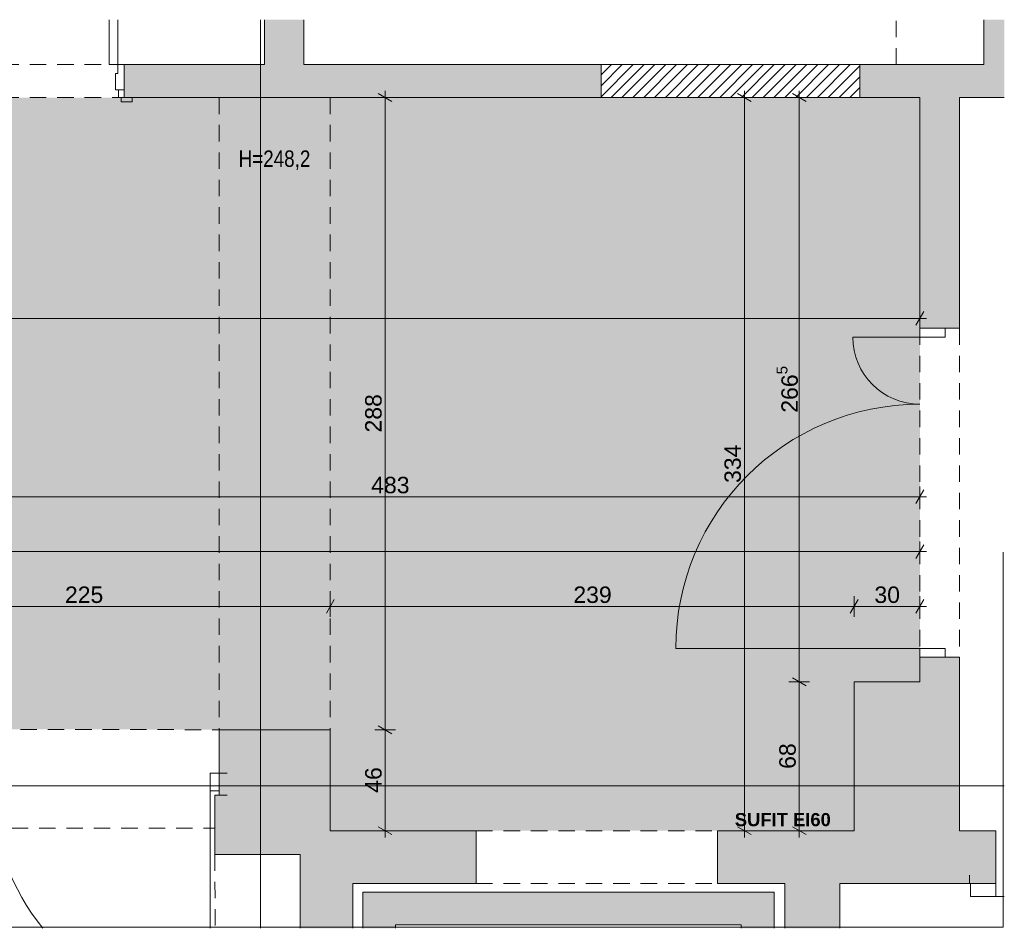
# Paper-space layout 'A-56 UKŁAD SUFITÓW PODWIESZONYCH' of a CAD drawing. Header units: millimetres. Extents: x 0 to 800, y 0 to 594.
# Tile 4 of 27: x 165 to 255, y 118 to 201. Entities that reach past the tile are written whole.
import ezdxf
from ezdxf.xclip import XClip

# ---------------------------------------------------------------- set-up
doc = ezdxf.new("R2010")
doc.units = ezdxf.units.MM
doc.header["$MEASUREMENT"] = 0
doc.header["$XCLIPFRAME"] = 0
for name, pattern in [('DASHDOTX2', [1000, 500, -250, 0, -250]), ('Przer. długie kreski', [2.5, 1.5, -1]), ('PRZERYWANA_DU_A', [550, 350, -200])]:
    doc.linetypes.add(name, pattern=pattern)
for name, color, linetype, lineweight, true_color in [('A_konstrukcja_Nr_pióra__10', 7, 'Continuous', 13, 0x4b4b4b), ('A_konstrukcja_Nr_pióra__4', 7, 'Continuous', 18, 0x4b4b4b), ('A_osie_Nr_pióra__16', 7, 'Continuous', 5, 0x0f0f0f), ('A_sufity projektowane opisy_Nr_pióra__19', 7, 'Continuous', 5, 0x191919), ('A_sufity projektowane opisy_Nr_pióra__8', 7, 'Continuous', 13, 0x4c4c4c), ('A_ściany_Nr_pióra__10', 7, 'Continuous', 13, 0x4b4b4b)]:
    doc.layers.add(name, color=color, linetype=linetype, lineweight=lineweight, true_color=true_color)
for name, color, linetype in [('A_sufity projektowane', 7, 'Continuous'), ('A_winda', 7, 'Continuous'), ('A_ściany', 7, 'Continuous'), ('A_ściany proj', 7, 'Continuous')]:
    doc.layers.add(name, color=color, linetype=linetype)
for name, color, linetype, lineweight in [('A_sufity projektowane wymiary_Nr_pióra__1', 7, 'Continuous', 20), ('A_sufity projektowane wymiary_Nr_pióra__2', 8, 'Continuous', 13), ('A_winda_Nr_pióra__1', 7, 'Continuous', 20), ('A_ściany proj_Nr_pióra__1', 7, 'Continuous', 20), ('A_ściany_Nr_pióra__1', 7, 'Continuous', 20), ('Drzwi Archicad_Nr_pióra__1', 7, 'Continuous', 20), ('Drzwi Archicad_Nr_pióra__3', 252, 'Continuous', 13)]:
    doc.layers.add(name, color=color, linetype=linetype, lineweight=lineweight)
doc.styles.add('STYL_AUTOMATYCZNY_1', font='arial.ttf')
doc.styles.add('STYL_AUTOMATYCZNY_2', font='ARIALN.TTF')
doc.styles.add('STYL_AUTOMATYCZNY_3', font='arial.ttf')
doc.styles.add('STYL_AUTOMATYCZNY_4', font='arial.ttf')

# ---------------------------------------------------------------- blocks, each defined once
blk = doc.blocks.new('Rysunek_11_11', base_point=(-3231.304, -758.68))
at = {"layer": 'A_sufity projektowane', "linetype": 'Continuous', "lineweight": 0, "true_color": 0x4b4b4b}
h = blk.add_hatch(dxfattribs=at)
h.set_pattern_fill('do_wyburzenia_000b', color=251, style=0, pattern_type=2)
h.set_pattern_definition([(0, (148.473, 145.99256), (0, 0.75), [0, -0.75])])
h.paths.add_polyline_path([(54.146, 143.83), (148.68, 143.83), (148.68, 136.65), (193.64, 136.59), (193.64, 127.387), (241.4, 127.387), (241.4, 140.95), (247.4, 140.95), (247.4, 194.23), (59.686, 194.23), (59.686, 179.09), (54.146, 179.09)])
at = {"layer": 'A_winda', "linetype": 'Continuous', "lineweight": 0, "true_color": 0xfdfdfd}
blk.add_hatch(color=7, dxfattribs=at).paths.add_polyline_path([(234.1, 121.79), (196.6, 121.79), (196.6, 118.487), (199.6, 118.487), (199.6, 118.79), (231.1, 118.79), (231.1, 118.487), (234.1, 118.487)])
at = {"layer": 'A_ściany', "linetype": 'Continuous', "lineweight": 0, "true_color": 0x000000}
for points in [[(187.641, 201.33), (187.641, 197.23), (191.241, 197.23), (191.241, 201.33)], [(253.24, 197.23), (255.1, 195.68), (255.1, 201.33), (253.24, 201.33)], [(218.34, 197.23), (174.84, 197.23), (174.84, 194.23), (218.34, 194.23)], [(241.94, 194.23), (255.1, 194.23), (255.1, 195.68), (253.24, 197.23), (241.94, 197.23)], [(247.4, 194.23), (247.4, 173.19), (251, 173.19), (251, 194.23)], [(247.4, 140.95), (251, 140.95), (251, 143.21), (247.4, 143.21)], [(241.4, 140.95), (241.4, 127.387), (251, 127.387), (251, 140.95)], [(183.5, 136.59), (183.5, 130.628), (183.1, 130.628), (183.1, 125.229), (190.9, 125.229), (190.9, 121.567), (195.7, 121.567), (195.7, 122.587), (196.419, 122.587), (196.419, 127.387), (193.64, 127.387), (193.64, 136.59)], [(196.419, 127.387), (196.419, 122.587), (206.94, 122.587), (206.94, 127.387)], [(254.33, 127.387), (228.94, 127.387), (228.94, 122.587), (251.93, 122.587)], [(254.33, 127.387), (251.93, 122.587), (254.33, 122.587)], [(240.1, 122.587), (235.1, 122.587), (235.1, 118.487), (240.1, 118.487)], [(195.7, 121.567), (190.9, 121.567), (190.9, 118.487), (195.7, 118.487)]]:
    blk.add_hatch(color=18, dxfattribs=at).paths.add_polyline_path(points)
at = {"layer": 'A_ściany proj', "linetype": 'Continuous', "lineweight": 0, "true_color": 0x000000}
h = blk.add_hatch(dxfattribs=at)
h.set_pattern_fill('bloczki_ceramiczne_000b', color=18, style=0, pattern_type=2)
h.set_pattern_definition([(45, (-3231.3042, -758.6796), (-0.49497475, 0.49497475), [])])
h.paths.add_polyline_path([(241.94, 197.23), (218.34, 197.23), (218.34, 194.23), (241.94, 194.23)])
at = {"layer": 'A_konstrukcja_Nr_pióra__10', "color": 251, "linetype": 'Przer. długie kreski', "lineweight": 13, "true_color": 0x4b4b4b}
for p, q in [((183.5, 194.23), (183.5, 136.59)), ((193.64, 194.23), (193.64, 136.59)), ((183.1, 125.229), (183.145, 118.487))]:
    blk.add_line(p, q, dxfattribs=at)
at = {"layer": 'A_osie_Nr_pióra__16', "color": 250, "linetype": 'DASHDOTX2', "lineweight": 5, "true_color": 0x0f0f0f}
for p, q in [((187.29, 201.33), (187.29, 118.487)), ((255.1, 131.47), (58.681, 131.47))]:
    blk.add_line(p, q, dxfattribs=at)
at = {"layer": 'A_sufity projektowane opisy_Nr_pióra__19', "color": 250, "linetype": 'PRZERYWANA_DU_A', "lineweight": 5, "true_color": 0x191919, "flags": 128}
blk.add_lwpolyline([(255, 118.587), (45.546, 118.587), (45.546, 201.23), (255, 201.23)], close=True, dxfattribs=at)
at = {"layer": 'A_sufity projektowane wymiary_Nr_pióra__1', "color": 7, "linetype": 'Continuous', "lineweight": 20}
for p, q in [((199.265, 193.869), (198.015, 194.591)), ((232.025, 193.869), (230.775, 194.591)), ((237.025, 193.869), (235.775, 194.591)), ((247.039, 173.465), (247.761, 174.715)), ((247.039, 157.205), (247.761, 158.455)), ((247.039, 152.205), (247.761, 153.455)), ((194.001, 148.455), (193.279, 147.205)), ((241.761, 148.455), (241.039, 147.205)), ((247.039, 147.205), (247.761, 148.455)), ((235.775, 141.311), (237.025, 140.589)), ((198.015, 136.951), (199.265, 136.229)), ((198.015, 127.748), (199.265, 127.026)), ((230.775, 127.748), (232.025, 127.026)), ((235.775, 127.748), (237.025, 127.026))]:
    blk.add_line(p, q, dxfattribs=at)
at = {"layer": 'A_sufity projektowane wymiary_Nr_pióra__2', "color": 8, "linetype": 'Continuous', "lineweight": 13}
for p, q in [((198.64, 194.23), (198.64, 194.841)), ((231.4, 194.23), (231.4, 194.841)), ((236.4, 194.23), (236.4, 194.841)), ((199.578, 194.23), (197.703, 194.23)), ((198.64, 136.59), (198.64, 194.23)), ((232.338, 194.23), (230.463, 194.23)), ((231.4, 127.387), (231.4, 194.23)), ((237.338, 194.23), (235.463, 194.23)), ((236.4, 140.95), (236.4, 194.23)), ((247.4, 173.153), (247.4, 175.028)), ((59.686, 174.09), (247.4, 174.09)), ((247.4, 174.09), (248.011, 174.09)), ((247.4, 156.893), (247.4, 158.768)), ((150.773, 157.83), (247.4, 157.83)), ((247.4, 157.83), (248.011, 157.83)), ((247.4, 151.893), (247.4, 153.768)), ((54.146, 152.83), (247.4, 152.83)), ((247.4, 152.83), (248.011, 152.83)), ((193.64, 146.893), (193.64, 148.768)), ((241.4, 146.893), (241.4, 148.768)), ((247.4, 146.893), (247.4, 148.768)), ((148.68, 147.83), (193.64, 147.83)), ((193.64, 147.83), (241.4, 147.83)), ((241.4, 147.83), (247.4, 147.83)), ((247.4, 147.83), (248.011, 147.83)), ((237.338, 140.95), (235.463, 140.95)), ((236.4, 127.387), (236.4, 140.95)), ((199.578, 136.59), (197.703, 136.59)), ((198.64, 127.387), (198.64, 136.59)), ((199.578, 127.387), (197.703, 127.387)), ((198.64, 126.776), (198.64, 127.387)), ((232.338, 127.387), (230.463, 127.387)), ((231.4, 126.776), (231.4, 127.387)), ((237.338, 127.387), (235.463, 127.387)), ((236.4, 126.776), (236.4, 127.387))]:
    blk.add_line(p, q, dxfattribs=at)
at = {"layer": 'A_winda_Nr_pióra__1', "color": 7, "linetype": 'PRZERYWANA_DU_A', "lineweight": 20, "flags": 128}
for points in [[(196.6, 118.487), (196.6, 121.79), (234.1, 121.79), (234.1, 118.487)], [(199.6, 118.487), (199.6, 118.79), (231.1, 118.79), (231.1, 118.487)]]:
    blk.add_lwpolyline(points, dxfattribs=at)
at = {"layer": 'A_ściany proj_Nr_pióra__1', "color": 7, "linetype": 'Continuous', "lineweight": 20, "flags": 128}
for points in [[(241.94, 197.23), (218.34, 197.23)], [(218.34, 197.23), (218.34, 194.23)], [(241.94, 194.23), (241.94, 197.23)], [(218.34, 194.23), (241.94, 194.23)]]:
    blk.add_lwpolyline(points, dxfattribs=at)
at = {"layer": 'A_ściany_Nr_pióra__1', "color": 7, "linetype": 'Continuous', "lineweight": 20}
for p, q in [((174.84, 197.23), (174.84, 194.93)), ((174.84, 194.93), (174.84, 194.23)), ((174.84, 194.23), (175.58, 194.23)), ((247.4, 173.19), (247.4, 173.93)), ((251, 173.19), (251, 173.93)), ((247.4, 173.19), (249.7, 173.19)), ((249.7, 173.19), (251, 173.19)), ((247.4, 143.21), (247.4, 142.47)), ((247.4, 143.21), (249.7, 143.21)), ((249.7, 143.21), (251, 143.21)), ((251, 143.21), (251, 142.47)), ((183.5, 132.628), (184.24, 132.628)), ((183.5, 132.628), (183.5, 131.028)), ((183.5, 131.028), (183.5, 130.628)), ((183.5, 130.628), (184.24, 130.628)), ((206.94, 127.387), (206.94, 122.587)), ((228.94, 127.387), (228.94, 122.587)), ((251.93, 122.587), (251.93, 123.327)), ((254.33, 122.587), (254.33, 123.327)), ((252.03, 122.587), (251.93, 122.587)), ((254.33, 122.587), (252.03, 122.587))]:
    blk.add_line(p, q, dxfattribs=at)
at = {"layer": 'A_ściany_Nr_pióra__1', "color": 7, "linetype": 'Continuous', "lineweight": 20, "flags": 128}
for points in [[(187.641, 201.33), (187.641, 197.23)], [(191.241, 197.23), (191.241, 201.33)], [(253.24, 201.33), (253.24, 197.23)], [(187.641, 197.23), (174.84, 197.23)], [(218.34, 197.23), (191.241, 197.23)], [(218.34, 194.23), (218.34, 197.23)], [(253.24, 197.23), (241.94, 197.23)], [(241.94, 197.23), (241.94, 194.23)], [(174.84, 194.23), (218.34, 194.23)], [(241.94, 194.23), (247.4, 194.23)], [(247.4, 194.23), (247.4, 173.19)], [(251, 194.23), (255.1, 194.23)], [(251, 173.19), (251, 194.23)], [(247.4, 143.21), (247.4, 140.95)], [(251, 140.95), (251, 143.21)], [(241.4, 140.95), (241.4, 127.387)], [(247.4, 140.95), (241.4, 140.95)], [(251, 127.387), (251, 140.95)], [(183.5, 136.59), (183.5, 130.628)], [(193.64, 136.59), (183.5, 136.59)], [(193.64, 127.387), (193.64, 136.59)], [(183.5, 130.628), (183.1, 130.628)], [(183.1, 130.628), (183.1, 125.229)], [(196.419, 127.387), (193.64, 127.387)], [(206.94, 127.387), (196.419, 127.387)], [(241.4, 127.387), (228.94, 127.387)], [(254.33, 127.387), (251, 127.387)], [(254.33, 122.587), (254.33, 127.387)], [(183.1, 125.229), (190.9, 125.229)], [(190.9, 125.229), (190.9, 121.567)], [(195.7, 121.567), (195.7, 122.587)], [(195.7, 122.587), (196.419, 122.587)], [(196.419, 122.587), (206.94, 122.587)], [(228.94, 122.587), (235.1, 122.587)], [(235.1, 122.587), (235.1, 118.487)], [(240.1, 122.587), (251.93, 122.587)], [(240.1, 118.487), (240.1, 122.587)], [(190.9, 121.567), (190.9, 118.487)], [(195.7, 118.487), (195.7, 121.567)]]:
    blk.add_lwpolyline(points, dxfattribs=at)
at = {"layer": 'A_ściany_Nr_pióra__10', "color": 251, "linetype": 'Przer. długie kreski', "lineweight": 13, "true_color": 0x4b4b4b}
for p, q in [((245.24, 197.23), (245.24, 201.33)), ((247.4, 173.19), (247.4, 143.21)), ((251, 173.19), (251, 143.21)), ((152.88, 136.65), (183.5, 136.59)), ((154.58, 127.629), (183.1, 127.629)), ((206.94, 127.387), (228.94, 127.387)), ((206.94, 122.587), (228.94, 122.587))]:
    blk.add_line(p, q, dxfattribs=at)
at = {"layer": 'Drzwi Archicad_Nr_pióra__1', "color": 7, "linetype": 'Continuous', "lineweight": 20}
for p, q in [((247.4, 173.19), (247.4, 173.93)), ((247.4, 173.19), (247.4, 173.93)), ((251, 173.19), (251, 173.93)), ((251, 173.19), (251, 173.93)), ((247.4, 172.39), (241.28, 172.39)), ((247.4, 172.39), (247.4, 173.19)), ((247.4, 173.19), (249.7, 173.19)), ((247.4, 173.19), (249.7, 173.19)), ((247.4, 173.19), (249.7, 173.19)), ((249.7, 172.39), (247.4, 172.39)), ((249.7, 173.19), (249.7, 172.39)), ((249.7, 173.19), (251, 173.19)), ((249.7, 173.19), (251, 173.19)), ((247.4, 144.01), (225.14, 144.01)), ((247.4, 143.21), (247.4, 144.01)), ((247.4, 144.01), (249.7, 144.01)), ((249.7, 144.01), (249.7, 143.21)), ((249.7, 143.21), (247.4, 143.21)), ((247.4, 143.21), (249.7, 143.21)), ((247.4, 143.21), (249.7, 143.21)), ((247.4, 143.21), (247.4, 142.47)), ((247.4, 143.21), (247.4, 142.47)), ((249.7, 143.21), (251, 143.21)), ((249.7, 143.21), (251, 143.21)), ((251, 143.21), (251, 142.47)), ((251, 143.21), (251, 142.47)), ((182.7, 131.028), (182.7, 132.628)), ((182.7, 132.628), (183.5, 132.628)), ((183.5, 132.628), (183.5, 131.028)), ((183.5, 132.628), (183.5, 131.028)), ((183.5, 132.628), (183.5, 131.028)), ((183.5, 132.628), (184.24, 132.628)), ((183.5, 132.628), (184.24, 132.628)), ((183.5, 131.028), (182.7, 131.028)), ((182.7, 131.028), (182.7, 118.487)), ((183.5, 131.028), (183.5, 130.628)), ((183.5, 131.028), (183.5, 130.628)), ((183.5, 130.628), (184.24, 130.628)), ((183.5, 130.628), (184.24, 130.628)), ((206.94, 127.387), (206.94, 122.587)), ((228.94, 127.387), (228.94, 122.587)), ((251.93, 122.587), (251.93, 123.327)), ((251.93, 122.587), (251.93, 123.327)), ((254.33, 122.587), (254.33, 123.327)), ((254.33, 122.587), (254.33, 123.327)), ((252.03, 122.587), (251.93, 122.587)), ((252.03, 122.587), (251.93, 122.587)), ((252.03, 121.387), (252.03, 122.587)), ((252.03, 122.587), (254.33, 122.587)), ((254.33, 122.587), (252.03, 122.587)), ((254.33, 122.587), (252.03, 122.587)), ((254.33, 122.587), (254.33, 121.387)), ((254.33, 121.387), (252.03, 121.387)), ((254.33, 121.387), (255.1, 121.387))]:
    blk.add_line(p, q, dxfattribs=at)
for centre, radius, start, end in [((247.4, 172.39), 6.12, 180, 270), ((247.4, 144.01), 22.26, 90, 180), ((182.7, 131.028), 19.76, 180, 219.39775)]:
    blk.add_arc(centre, radius, start, end, dxfattribs=at)
at = {"layer": 'Drzwi Archicad_Nr_pióra__3', "color": 252, "linetype": 'Continuous', "lineweight": 13}
for p, q in [((173.48, 197.23), (173.48, 201.33)), ((174.28, 201.33), (174.28, 197.23)), ((174.28, 197.23), (173.48, 197.23)), ((174.84, 197.23), (174.28, 197.23)), ((174.28, 197.23), (174.28, 196.43)), ((174.84, 194.93), (174.84, 197.23)), ((174.84, 197.23), (174.84, 194.93)), ((174.84, 197.23), (174.84, 194.93)), ((174.28, 196.43), (174.04, 196.43)), ((174.04, 196.43), (174.04, 194.93)), ((174.04, 194.93), (174.84, 194.93)), ((174.34, 194.23), (174.34, 194.93)), ((174.34, 194.93), (174.84, 194.93)), ((174.84, 194.93), (174.84, 194.23)), ((174.84, 194.93), (174.84, 194.23)), ((174.84, 194.93), (174.84, 194.23)), ((174.84, 194.23), (174.34, 194.23)), ((174.58, 194.23), (175.58, 194.23)), ((174.58, 193.85), (174.58, 194.23)), ((174.84, 194.23), (175.58, 194.23)), ((174.84, 194.23), (175.58, 194.23)), ((175.58, 194.23), (175.58, 193.85)), ((175.58, 193.85), (174.58, 193.85))]:
    blk.add_line(p, q, dxfattribs=at)
at = {"layer": 'Drzwi Archicad_Nr_pióra__3', "color": 252, "linetype": 'Przer. długie kreski', "lineweight": 13}
for p, q in [((151.24, 197.23), (174.84, 197.23)), ((151.24, 194.23), (174.84, 194.23))]:
    blk.add_line(p, q, dxfattribs=at)
at = {"layer": 'A_konstrukcja_Nr_pióra__4', "color": 251, "linetype": 'Continuous', "lineweight": 18, "true_color": 0x4b4b4b, "insert": (188.551, 188.52), "char_height": 1.5, "attachment_point": 5, "style": 'STYL_AUTOMATYCZNY_2'}
blk.add_mtext('\\A1;{\\pqc;\\fArial Narrow|b0|i0|c238|p0;\\W1.000000;H=248,2}', dxfattribs=at)
at = {"layer": 'A_sufity projektowane opisy_Nr_pióra__8', "color": 251, "linetype": 'Continuous', "lineweight": 13, "true_color": 0x4c4c4c, "insert": (234.901, 128.388), "char_height": 1.2, "attachment_point": 5, "style": 'STYL_AUTOMATYCZNY_3'}
blk.add_mtext('\\A1;{\\pqc;\\fArial|b1|i0|c238|p0;\\W1.000000;SUFIT EI\\fArial|b1|i0|c238|p0;\\W1.000000;6\\fArial|b1|i0|c238|p0;\\W1.000000;0}', dxfattribs=at)
at = {"layer": 'A_sufity projektowane wymiary_Nr_pióra__1', "color": 7, "linetype": 'Continuous', "lineweight": 20, "insert": (236.708, 165.496), "char_height": 1.5, "attachment_point": 7, "rotation": 90, "style": 'STYL_AUTOMATYCZNY_1'}
blk.add_mtext('\\A1;{\\pql;\\fArial|b0|i0|c238|p0;\\W1.000000;266\\fArial|b0|i0|c238|p0;\\W1.000000;\\A1{\\H.66x;\\S5^  ;}}', dxfattribs=at)
at = {"layer": 'A_sufity projektowane wymiary_Nr_pióra__1', "color": 7, "linetype": 'Continuous', "lineweight": 20, "char_height": 1.5, "attachment_point": 7, "rotation": 90, "style": 'STYL_AUTOMATYCZNY_4'}
for s, insert, width in [('\\A1;{\\pql;\\fArial|b0|i0|c238|p0;\\W1.000000;288}', (198.34, 163.694), 3.43226), ('\\A1;{\\pql;\\fArial|b0|i0|c238|p0;\\W1.000000;334}', (231.1, 159.092), 3.43226), ('\\A1;{\\pql;\\fArial|b0|i0|c238|p0;\\W1.000000;68}', (236.1, 133.024), 2.28817), ('\\A1;{\\pql;\\fArial|b0|i0|c238|p0;\\W1.000000;46}', (198.34, 130.844), 2.28817)]:
    blk.add_mtext(s, dxfattribs=dict(at, insert=insert, width=width))
at = {"layer": 'A_sufity projektowane wymiary_Nr_pióra__1', "color": 7, "linetype": 'Continuous', "lineweight": 20, "char_height": 1.5, "attachment_point": 7, "style": 'STYL_AUTOMATYCZNY_4'}
for s, insert, width in [('\\A1;{\\pql;\\fArial|b0|i0|c238|p0;\\W1.000000;483}', (197.37, 158.13), 3.43226), ('\\A1;{\\pql;\\fArial|b0|i0|c238|p0;\\W1.000000;225}', (169.444, 148.13), 3.43226), ('\\A1;{\\pql;\\fArial|b0|i0|c238|p0;\\W1.000000;239}', (215.804, 148.13), 3.43226), ('\\A1;{\\pql;\\fArial|b0|i0|c238|p0;\\W1.000000;30}', (243.256, 148.13), 2.28817)]:
    blk.add_mtext(s, dxfattribs=dict(at, insert=insert, width=width))

psp = doc.layouts.new('A-56 UKŁAD SUFITÓW PODWIESZONYCH')

# ---------------------------------------------------------------- block references
at = {"color": 37, "linetype": 'Continuous', "lineweight": 5, "true_color": 0x656532}
ref = psp.add_blockref('Rysunek_11_11', (-3231.304, -758.68), dxfattribs=at)
XClip(ref).set_block_clipping_path([(45.44600072, 118.486823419), (255.10000072, 201.3300651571)])

doc.saveas('drawing.dxf')
